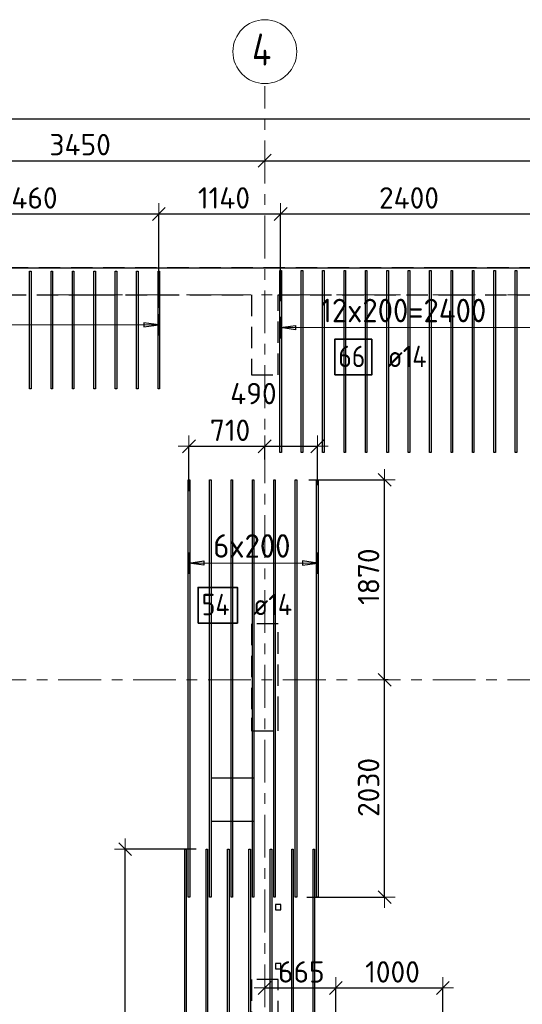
# Model space of a CAD drawing. Header units: metres. Extents: x -38 to 98, y -15 to 19.
# Tile 11 of 64: x 10.31 to 15.01, y 9.77 to 18.97. Entities that reach past the tile are written whole.
import ezdxf

# ---------------------------------------------------------------- set-up
doc = ezdxf.new("R2010")
doc.units = ezdxf.units.M
doc.header["$PDMODE"] = 65
for name, pattern in [('______11', [0.5, 0.4, -0.05, 0, -0.05]), ('______2', [0.27, 0.2, -0.07]), ('______5', [1.1, 0.8, -0.1, 0.1, -0.1])]:
    doc.linetypes.add(name, pattern=pattern)
for name, color, linetype, lineweight in [('XR$2$Осевая линия (1)', 7, '______5', 13), ('XR$2$Размерная линия (1)', 7, 'Continuous', 13), ('XR$3$Перекрытие (1)', 7, 'Continuous', 35), ('XR$3$Размерная линия (1)', 7, 'Continuous', 13), ('XR$5$Стена (1)', 7, 'Continuous', 35)]:
    doc.layers.add(name, color=color, linetype=linetype, lineweight=lineweight)
doc.layers.add('XR$3$Арм.стержн.Доп. Арм. верхн.зоны У', color=7, linetype='Continuous', lineweight=35, true_color=0x739641)
doc.styles.add('ISOCPEUR', font='txt')
doc.dimstyles.new('DIMSTYLE_3', dxfattribs={"dimtxt": 0.2, "dimasz": 0.2, "dimexe": 0, "dimexo": 0, "dimgap": 0.1, "dimtad": 2, "dimdec": 0, "dimlfac": 1000, "dimrnd": 5, "dimzin": 12, "dimdsep": 46, "dimtxsty": 'ISOCPEUR', "dimblk1": 'ALL_ML_STRICH', "dimblk2": 'ALL_ML_STRICH', "dimsah": 1, "dimcen": 0, "dimclrd": 7, "dimclre": 256, "dimclrt": 7, "dimadec": 0, "dimazin": 0, "dimtfac": 1, "dimtdec": 0, "dimtix": 1, "dimtmove": 2, "dimatfit": 3, "dimfxl": 0, "dimtzin": 0, "dimlwd": 0, "dimlwe": -3, "dimarcsym": 0})
doc.dimstyles.new('DIMSTYLE_7', dxfattribs={"dimtxt": 0.2, "dimasz": 0.2, "dimexe": 0, "dimexo": 0, "dimgap": 0.1, "dimtad": 2, "dimdec": 0, "dimlfac": 1000, "dimrnd": 5, "dimzin": 12, "dimdsep": 46, "dimtxsty": 'ISOCPEUR', "dimblk1": 'ALL_ML_STRICH', "dimblk2": 'ALL_ML_STRICH', "dimsah": 1, "dimcen": 0, "dimclrd": 7, "dimclre": 256, "dimclrt": 7, "dimadec": 0, "dimazin": 0, "dimtfac": 1, "dimtdec": 0, "dimtix": 1, "dimtmove": 2, "dimatfit": 3, "dimfxl": 0, "dimtvp": 1.2, "dimtzin": 0, "dimlwd": 0, "dimlwe": -3, "dimarcsym": 0})

# ---------------------------------------------------------------- blocks, each defined once
blk = doc.blocks.new('ALL_ML_STRICH')
at = {"color": 0, "linetype": 'ByBlock', "lineweight": -2}
for p, q in [((0, -0.5), (0, 0.5)), ((-1, 0), (0.5, 0)), ((-0.3, -0.3), (0.3, 0.3))]:
    blk.add_line(p, q, dxfattribs=at)
blk = doc.blocks.new('*D19')
at = {"layer": 'DEFPOINTS', "color": 7, "linetype": 'Continuous', "lineweight": 13, "transparency": 33554687}
for p in [(0.5, 18.0429), (0.5, 17.9468), (61.6, 17.1197)]:
    blk.add_point(p, dxfattribs=at)
at = {"layer": 'XR$2$Размерная линия (1)', "color": 9, "linetype": 'Continuous', "lineweight": -2, "true_color": 0xc7c7c7, "transparency": 33554687}
for p, q in [((0.5, 17.9668), (0.5, 18.0429)), ((61.6, 17.1397), (61.6, 18.0429))]:
    blk.add_line(p, q, dxfattribs=at)
at = {"layer": 'XR$2$Размерная линия (1)', "color": 7, "linetype": 'Continuous', "lineweight": -2, "transparency": 33554687}
blk.add_line((0.5, 18.0429), (61.6, 18.0429), dxfattribs=at)
at = {"layer": 'XR$2$Размерная линия (1)', "color": 7, "linetype": 'Continuous', "lineweight": 13, "transparency": 33554687, "xscale": 0.2, "yscale": 0.2, "zscale": 0.2, "rotation": 180}
blk.add_blockref('ALL_ML_STRICH', (0.5, 18.0429), dxfattribs=at)
at = {"layer": 'XR$2$Размерная линия (1)', "color": 7, "linetype": 'Continuous', "lineweight": 13, "transparency": 33554687, "xscale": 0.2, "yscale": 0.2, "zscale": 0.2}
blk.add_blockref('ALL_ML_STRICH', (61.6, 18.0429), dxfattribs=at)
at = {"layer": 'XR$2$Размерная линия (1)', "color": 7, "linetype": 'Continuous', "lineweight": 13, "transparency": 33554687, "insert": (31.1, 18.1929), "char_height": 0.2, "width": 1, "attachment_point": 5, "style": 'ISOCPEUR'}
blk.add_mtext('\\A1;{61100}', dxfattribs=at)
blk = doc.blocks.new('*D22')
at = {"layer": 'DEFPOINTS', "color": 7, "linetype": 'Continuous', "lineweight": 13, "transparency": 33554687}
for p in [(9.15, 17.6962), (9.15, 17.6528), (12.6, 17.6312)]:
    blk.add_point(p, dxfattribs=at)
at = {"layer": 'XR$2$Размерная линия (1)', "color": 9, "linetype": 'Continuous', "lineweight": -2, "true_color": 0xc7c7c7, "transparency": 33554687}
for p, q in [((9.15, 17.6762), (9.15, 17.6528)), ((12.6, 17.6512), (12.6, 17.6528))]:
    blk.add_line(p, q, dxfattribs=at)
at = {"layer": 'XR$2$Размерная линия (1)', "color": 7, "linetype": 'Continuous', "lineweight": -2, "transparency": 33554687}
blk.add_line((9.15, 17.6528), (12.6, 17.6528), dxfattribs=at)
at = {"layer": 'XR$2$Размерная линия (1)', "color": 7, "linetype": 'Continuous', "lineweight": 13, "transparency": 33554687, "xscale": 0.2, "yscale": 0.2, "zscale": 0.2, "rotation": 180}
blk.add_blockref('ALL_ML_STRICH', (9.15, 17.6528), dxfattribs=at)
at = {"layer": 'XR$2$Размерная линия (1)', "color": 7, "linetype": 'Continuous', "lineweight": 13, "transparency": 33554687, "xscale": 0.2, "yscale": 0.2, "zscale": 0.2}
blk.add_blockref('ALL_ML_STRICH', (12.6, 17.6528), dxfattribs=at)
at = {"layer": 'XR$2$Размерная линия (1)', "color": 7, "linetype": 'Continuous', "lineweight": 13, "transparency": 33554687, "insert": (10.875, 17.8028), "char_height": 0.2, "width": 0.8, "attachment_point": 5, "style": 'ISOCPEUR'}
blk.add_mtext('\\A1;{3450}', dxfattribs=at)
blk = doc.blocks.new('*D23')
at = {"layer": 'DEFPOINTS', "color": 7, "linetype": 'Continuous', "lineweight": 13, "transparency": 33554687}
for p in [(19.08, 18.0574), (12.6, 17.6528), (12.6, 17.6312)]:
    blk.add_point(p, dxfattribs=at)
at = {"layer": 'XR$2$Размерная линия (1)', "color": 9, "linetype": 'Continuous', "lineweight": -2, "true_color": 0xc7c7c7, "transparency": 33554687}
for p, q in [((19.08, 18.0374), (19.08, 17.6528)), ((12.6, 17.6512), (12.6, 17.6528))]:
    blk.add_line(p, q, dxfattribs=at)
at = {"layer": 'XR$2$Размерная линия (1)', "color": 7, "linetype": 'Continuous', "lineweight": -2, "transparency": 33554687}
blk.add_line((12.6, 17.6528), (19.08, 17.6528), dxfattribs=at)
at = {"layer": 'XR$2$Размерная линия (1)', "color": 7, "linetype": 'Continuous', "lineweight": 13, "transparency": 33554687, "xscale": 0.2, "yscale": 0.2, "zscale": 0.2, "rotation": 180}
blk.add_blockref('ALL_ML_STRICH', (12.6, 17.6528), dxfattribs=at)
at = {"layer": 'XR$2$Размерная линия (1)', "color": 7, "linetype": 'Continuous', "lineweight": 13, "transparency": 33554687, "xscale": 0.2, "yscale": 0.2, "zscale": 0.2}
blk.add_blockref('ALL_ML_STRICH', (19.08, 17.6528), dxfattribs=at)
at = {"layer": 'XR$2$Размерная линия (1)', "color": 7, "linetype": 'Continuous', "lineweight": 13, "transparency": 33554687, "insert": (15.84, 17.8028), "char_height": 0.2, "width": 0.8, "attachment_point": 5, "style": 'ISOCPEUR'}
blk.add_mtext('\\A1;{6480}', dxfattribs=at)
blk = doc.blocks.new('*D64')
at = {"layer": 'DEFPOINTS', "color": 7, "linetype": 'Continuous', "lineweight": 13, "transparency": 33554687}
for p in [(11.9798, 11.2185), (11.2953, 7.4), (11.516, 7.4)]:
    blk.add_point(p, dxfattribs=at)
at = {"layer": 'XR$3$Размерная линия (1)', "color": 9, "linetype": 'Continuous', "lineweight": -2, "true_color": 0xc7c7c7, "transparency": 33554687}
for p, q in [((11.9598, 11.2185), (11.2953, 11.2185)), ((11.496, 7.4), (11.2953, 7.4))]:
    blk.add_line(p, q, dxfattribs=at)
at = {"layer": 'XR$3$Размерная линия (1)', "color": 7, "linetype": 'Continuous', "lineweight": -2, "transparency": 33554687}
blk.add_line((11.2953, 7.4), (11.2953, 11.2185), dxfattribs=at)
at = {"layer": 'XR$3$Размерная линия (1)', "color": 7, "linetype": 'Continuous', "lineweight": 13, "transparency": 33554687, "xscale": 0.2, "yscale": 0.2, "zscale": 0.2}
for p, rotation in [((11.2953, 11.2185), 90), ((11.2953, 7.4), 270)]:
    blk.add_blockref('ALL_ML_STRICH', p, dxfattribs=dict(at, rotation=rotation))
at = {"layer": 'XR$3$Размерная линия (1)', "color": 7, "linetype": 'Continuous', "lineweight": 13, "transparency": 33554687, "insert": (11.1453, 9.3193), "char_height": 0.2, "width": 0.8, "attachment_point": 5, "rotation": 90, "style": 'ISOCPEUR'}
blk.add_mtext('\\A1;{3820}', dxfattribs=at)
blk = doc.blocks.new('*D65')
at = {"layer": 'DEFPOINTS', "color": 7, "linetype": 'Continuous', "lineweight": 13, "transparency": 33554687}
for p in [(13.7741, 12.8), (12.9725, 10.7697), (13.7207, 10.7697)]:
    blk.add_point(p, dxfattribs=at)
at = {"layer": 'XR$3$Размерная линия (1)', "color": 9, "linetype": 'Continuous', "lineweight": -2, "true_color": 0xc7c7c7, "transparency": 33554687}
for p, q in [((13.7541, 12.8), (13.7207, 12.8)), ((12.9925, 10.7697), (13.7207, 10.7697))]:
    blk.add_line(p, q, dxfattribs=at)
at = {"layer": 'XR$3$Размерная линия (1)', "color": 7, "linetype": 'Continuous', "lineweight": -2, "transparency": 33554687}
blk.add_line((13.7207, 10.7697), (13.7207, 12.8), dxfattribs=at)
at = {"layer": 'XR$3$Размерная линия (1)', "color": 7, "linetype": 'Continuous', "lineweight": 13, "transparency": 33554687, "xscale": 0.2, "yscale": 0.2, "zscale": 0.2}
for p, rotation in [((13.7207, 12.8), 90), ((13.7207, 10.7697), 270)]:
    blk.add_blockref('ALL_ML_STRICH', p, dxfattribs=dict(at, rotation=rotation))
at = {"layer": 'XR$3$Размерная линия (1)', "color": 7, "linetype": 'Continuous', "lineweight": 13, "transparency": 33554687, "insert": (13.5707, 11.7949), "char_height": 0.2, "width": 0.8, "attachment_point": 5, "rotation": 90, "style": 'ISOCPEUR'}
blk.add_mtext('\\A1;{2030}', dxfattribs=at)
blk = doc.blocks.new('*D66')
at = {"layer": 'DEFPOINTS', "color": 7, "linetype": 'Continuous', "lineweight": 13, "transparency": 33554687}
for p in [(12.9938, 14.6697), (13.7207, 12.8), (13.7741, 12.8)]:
    blk.add_point(p, dxfattribs=at)
at = {"layer": 'XR$3$Размерная линия (1)', "color": 9, "linetype": 'Continuous', "lineweight": -2, "true_color": 0xc7c7c7, "transparency": 33554687}
for p, q in [((13.0138, 14.6697), (13.7207, 14.6697)), ((13.7541, 12.8), (13.7207, 12.8))]:
    blk.add_line(p, q, dxfattribs=at)
at = {"layer": 'XR$3$Размерная линия (1)', "color": 7, "linetype": 'Continuous', "lineweight": -2, "transparency": 33554687}
blk.add_line((13.7207, 12.8), (13.7207, 14.6697), dxfattribs=at)
at = {"layer": 'XR$3$Размерная линия (1)', "color": 7, "linetype": 'Continuous', "lineweight": 13, "transparency": 33554687, "xscale": 0.2, "yscale": 0.2, "zscale": 0.2}
for p, rotation in [((13.7207, 14.6697), 90), ((13.7207, 12.8), 270)]:
    blk.add_blockref('ALL_ML_STRICH', p, dxfattribs=dict(at, rotation=rotation))
at = {"layer": 'XR$3$Размерная линия (1)', "color": 7, "linetype": 'Continuous', "lineweight": 13, "transparency": 33554687, "insert": (13.5707, 13.7649), "char_height": 0.2, "width": 0.8, "attachment_point": 5, "rotation": 90, "style": 'ISOCPEUR'}
blk.add_mtext('\\A1;{1870}', dxfattribs=at)
blk = doc.blocks.new('*D84')
at = {"layer": 'DEFPOINTS', "color": 7, "linetype": 'Continuous', "lineweight": 13, "transparency": 33554687}
for p in [(9.15, 17.1548), (9.15, 17.0586), (11.6101, 16.2569)]:
    blk.add_point(p, dxfattribs=at)
at = {"layer": 'XR$3$Размерная линия (1)', "color": 9, "linetype": 'Continuous', "lineweight": -2, "true_color": 0xc7c7c7, "transparency": 33554687}
for p, q in [((9.15, 17.0786), (9.15, 17.1548)), ((11.6101, 16.2769), (11.6101, 17.1548))]:
    blk.add_line(p, q, dxfattribs=at)
at = {"layer": 'XR$3$Размерная линия (1)', "color": 7, "linetype": 'Continuous', "lineweight": -2, "transparency": 33554687}
blk.add_line((9.15, 17.1548), (11.6101, 17.1548), dxfattribs=at)
at = {"layer": 'XR$3$Размерная линия (1)', "color": 7, "linetype": 'Continuous', "lineweight": 13, "transparency": 33554687, "xscale": 0.2, "yscale": 0.2, "zscale": 0.2, "rotation": 180}
blk.add_blockref('ALL_ML_STRICH', (9.15, 17.1548), dxfattribs=at)
at = {"layer": 'XR$3$Размерная линия (1)', "color": 7, "linetype": 'Continuous', "lineweight": 13, "transparency": 33554687, "xscale": 0.2, "yscale": 0.2, "zscale": 0.2}
blk.add_blockref('ALL_ML_STRICH', (11.6101, 17.1548), dxfattribs=at)
at = {"layer": 'XR$3$Размерная линия (1)', "color": 7, "linetype": 'Continuous', "lineweight": 13, "transparency": 33554687, "insert": (10.38, 17.3048), "char_height": 0.2, "width": 0.8, "attachment_point": 5, "style": 'ISOCPEUR'}
blk.add_mtext('\\A1;{2460}', dxfattribs=at)
blk = doc.blocks.new('*D85')
at = {"layer": 'DEFPOINTS', "color": 7, "linetype": 'Continuous', "lineweight": 13, "transparency": 33554687}
for p in [(11.6101, 17.1548), (12.7484, 16.3192), (11.6101, 16.2569)]:
    blk.add_point(p, dxfattribs=at)
at = {"layer": 'XR$3$Размерная линия (1)', "color": 9, "linetype": 'Continuous', "lineweight": -2, "true_color": 0xc7c7c7, "transparency": 33554687}
for p, q in [((11.6101, 16.2769), (11.6101, 17.1548)), ((12.7484, 16.3392), (12.7484, 17.1548))]:
    blk.add_line(p, q, dxfattribs=at)
at = {"layer": 'XR$3$Размерная линия (1)', "color": 7, "linetype": 'Continuous', "lineweight": -2, "transparency": 33554687}
blk.add_line((11.6101, 17.1548), (12.7484, 17.1548), dxfattribs=at)
at = {"layer": 'XR$3$Размерная линия (1)', "color": 7, "linetype": 'Continuous', "lineweight": 13, "transparency": 33554687, "xscale": 0.2, "yscale": 0.2, "zscale": 0.2, "rotation": 180}
blk.add_blockref('ALL_ML_STRICH', (11.6101, 17.1548), dxfattribs=at)
at = {"layer": 'XR$3$Размерная линия (1)', "color": 7, "linetype": 'Continuous', "lineweight": 13, "transparency": 33554687, "xscale": 0.2, "yscale": 0.2, "zscale": 0.2}
blk.add_blockref('ALL_ML_STRICH', (12.7484, 17.1548), dxfattribs=at)
at = {"layer": 'XR$3$Размерная линия (1)', "color": 7, "linetype": 'Continuous', "lineweight": 13, "transparency": 33554687, "insert": (12.2192, 17.3048), "char_height": 0.2, "width": 0.8, "attachment_point": 5, "style": 'ISOCPEUR'}
blk.add_mtext('\\A1;{1140}', dxfattribs=at)
blk = doc.blocks.new('*D86')
at = {"layer": 'DEFPOINTS', "color": 7, "linetype": 'Continuous', "lineweight": 13, "transparency": 33554687}
for p in [(12.7484, 17.1548), (15.1484, 16.5402), (12.7484, 16.3192)]:
    blk.add_point(p, dxfattribs=at)
at = {"layer": 'XR$3$Размерная линия (1)', "color": 9, "linetype": 'Continuous', "lineweight": -2, "true_color": 0xc7c7c7, "transparency": 33554687}
for p, q in [((12.7484, 16.3392), (12.7484, 17.1548)), ((15.1484, 16.5602), (15.1484, 17.1548))]:
    blk.add_line(p, q, dxfattribs=at)
at = {"layer": 'XR$3$Размерная линия (1)', "color": 7, "linetype": 'Continuous', "lineweight": -2, "transparency": 33554687}
blk.add_line((12.7484, 17.1548), (15.1484, 17.1548), dxfattribs=at)
at = {"layer": 'XR$3$Размерная линия (1)', "color": 7, "linetype": 'Continuous', "lineweight": 13, "transparency": 33554687, "xscale": 0.2, "yscale": 0.2, "zscale": 0.2, "rotation": 180}
blk.add_blockref('ALL_ML_STRICH', (12.7484, 17.1548), dxfattribs=at)
at = {"layer": 'XR$3$Размерная линия (1)', "color": 7, "linetype": 'Continuous', "lineweight": 13, "transparency": 33554687, "xscale": 0.2, "yscale": 0.2, "zscale": 0.2}
blk.add_blockref('ALL_ML_STRICH', (15.1484, 17.1548), dxfattribs=at)
at = {"layer": 'XR$3$Размерная линия (1)', "color": 7, "linetype": 'Continuous', "lineweight": 13, "transparency": 33554687, "insert": (13.9484, 17.3048), "char_height": 0.2, "width": 0.8, "attachment_point": 5, "style": 'ISOCPEUR'}
blk.add_mtext('\\A1;{2400}', dxfattribs=at)
blk = doc.blocks.new('*D113')
at = {"layer": 'DEFPOINTS', "color": 7, "linetype": 'Continuous', "lineweight": 13, "transparency": 33554687}
for p in [(12.6, 9.9575), (12.6, 9.9209), (13.2643, 8.8419)]:
    blk.add_point(p, dxfattribs=at)
at = {"layer": 'XR$3$Размерная линия (1)', "color": 9, "linetype": 'Continuous', "lineweight": -2, "true_color": 0xc7c7c7, "transparency": 33554687}
for p, q in [((12.6, 9.9375), (12.6, 9.9209)), ((13.2643, 8.8619), (13.2643, 9.9209))]:
    blk.add_line(p, q, dxfattribs=at)
at = {"layer": 'XR$3$Размерная линия (1)', "color": 7, "linetype": 'Continuous', "lineweight": -2, "transparency": 33554687}
blk.add_line((12.6, 9.9209), (13.2643, 9.9209), dxfattribs=at)
at = {"layer": 'XR$3$Размерная линия (1)', "color": 7, "linetype": 'Continuous', "lineweight": 13, "transparency": 33554687, "xscale": 0.2, "yscale": 0.2, "zscale": 0.2, "rotation": 180}
blk.add_blockref('ALL_ML_STRICH', (12.6, 9.9209), dxfattribs=at)
at = {"layer": 'XR$3$Размерная линия (1)', "color": 7, "linetype": 'Continuous', "lineweight": 13, "transparency": 33554687, "xscale": 0.2, "yscale": 0.2, "zscale": 0.2}
blk.add_blockref('ALL_ML_STRICH', (13.2643, 9.9209), dxfattribs=at)
at = {"layer": 'XR$3$Размерная линия (1)', "color": 7, "linetype": 'Continuous', "lineweight": 13, "transparency": 33554687, "insert": (12.9421, 10.0709), "char_height": 0.2, "width": 0.6, "attachment_point": 5, "style": 'ISOCPEUR'}
blk.add_mtext('\\A1;{665}', dxfattribs=at)
blk = doc.blocks.new('*D114')
at = {"layer": 'DEFPOINTS', "color": 7, "linetype": 'Continuous', "lineweight": 13, "transparency": 33554687}
for p in [(13.2643, 9.9209), (13.2643, 8.8419), (14.2643, 8.8419)]:
    blk.add_point(p, dxfattribs=at)
at = {"layer": 'XR$3$Размерная линия (1)', "color": 9, "linetype": 'Continuous', "lineweight": -2, "true_color": 0xc7c7c7, "transparency": 33554687}
for p, q in [((13.2643, 8.8619), (13.2643, 9.9209)), ((14.2643, 8.8619), (14.2643, 9.9209))]:
    blk.add_line(p, q, dxfattribs=at)
at = {"layer": 'XR$3$Размерная линия (1)', "color": 7, "linetype": 'Continuous', "lineweight": -2, "transparency": 33554687}
blk.add_line((13.2643, 9.9209), (14.2643, 9.9209), dxfattribs=at)
at = {"layer": 'XR$3$Размерная линия (1)', "color": 7, "linetype": 'Continuous', "lineweight": 13, "transparency": 33554687, "xscale": 0.2, "yscale": 0.2, "zscale": 0.2, "rotation": 180}
blk.add_blockref('ALL_ML_STRICH', (13.2643, 9.9209), dxfattribs=at)
at = {"layer": 'XR$3$Размерная линия (1)', "color": 7, "linetype": 'Continuous', "lineweight": 13, "transparency": 33554687, "xscale": 0.2, "yscale": 0.2, "zscale": 0.2}
blk.add_blockref('ALL_ML_STRICH', (14.2643, 9.9209), dxfattribs=at)
at = {"layer": 'XR$3$Размерная линия (1)', "color": 7, "linetype": 'Continuous', "lineweight": 13, "transparency": 33554687, "insert": (13.7943, 10.0709), "char_height": 0.2, "width": 0.8, "attachment_point": 5, "style": 'ISOCPEUR'}
blk.add_mtext('\\A1;{1000}', dxfattribs=at)
blk = doc.blocks.new('*D115')
at = {"layer": 'DEFPOINTS', "color": 7, "linetype": 'Continuous', "lineweight": 13, "transparency": 33554687}
for p in [(11.8921, 14.9831), (12.6, 14.8403), (11.8921, 14.5448)]:
    blk.add_point(p, dxfattribs=at)
at = {"layer": 'XR$3$Размерная линия (1)', "color": 9, "linetype": 'Continuous', "lineweight": -2, "true_color": 0xc7c7c7, "transparency": 33554687}
for p, q in [((11.8921, 14.5648), (11.8921, 14.9831)), ((12.6, 14.8603), (12.6, 14.9831))]:
    blk.add_line(p, q, dxfattribs=at)
at = {"layer": 'XR$3$Размерная линия (1)', "color": 7, "linetype": 'Continuous', "lineweight": -2, "transparency": 33554687}
blk.add_line((11.8921, 14.9831), (12.6, 14.9831), dxfattribs=at)
at = {"layer": 'XR$3$Размерная линия (1)', "color": 7, "linetype": 'Continuous', "lineweight": 13, "transparency": 33554687, "xscale": 0.2, "yscale": 0.2, "zscale": 0.2, "rotation": 180}
blk.add_blockref('ALL_ML_STRICH', (11.8921, 14.9831), dxfattribs=at)
at = {"layer": 'XR$3$Размерная линия (1)', "color": 7, "linetype": 'Continuous', "lineweight": 13, "transparency": 33554687, "xscale": 0.2, "yscale": 0.2, "zscale": 0.2}
blk.add_blockref('ALL_ML_STRICH', (12.6, 14.9831), dxfattribs=at)
at = {"layer": 'XR$3$Размерная линия (1)', "color": 7, "linetype": 'Continuous', "lineweight": 13, "transparency": 33554687, "insert": (12.2761, 15.1331), "char_height": 0.2, "width": 0.6, "attachment_point": 5, "style": 'ISOCPEUR'}
blk.add_mtext('\\A1;{710}', dxfattribs=at)
blk = doc.blocks.new('*D116')
at = {"layer": 'DEFPOINTS', "color": 7, "linetype": 'Continuous', "lineweight": 13, "transparency": 33554687}
for p in [(12.6, 14.9831), (12.6, 14.8403), (13.0921, 14.5995)]:
    blk.add_point(p, dxfattribs=at)
at = {"layer": 'XR$3$Размерная линия (1)', "color": 9, "linetype": 'Continuous', "lineweight": -2, "true_color": 0xc7c7c7, "transparency": 33554687}
for p, q in [((12.6, 14.8603), (12.6, 14.9831)), ((13.0921, 14.6195), (13.0921, 14.9831))]:
    blk.add_line(p, q, dxfattribs=at)
at = {"layer": 'XR$3$Размерная линия (1)', "color": 7, "linetype": 'Continuous', "lineweight": -2, "transparency": 33554687}
blk.add_line((12.6, 14.9831), (13.0921, 14.9831), dxfattribs=at)
at = {"layer": 'XR$3$Размерная линия (1)', "color": 7, "linetype": 'Continuous', "lineweight": 13, "transparency": 33554687, "xscale": 0.2, "yscale": 0.2, "zscale": 0.2, "rotation": 180}
blk.add_blockref('ALL_ML_STRICH', (12.6, 14.9831), dxfattribs=at)
at = {"layer": 'XR$3$Размерная линия (1)', "color": 7, "linetype": 'Continuous', "lineweight": 13, "transparency": 33554687, "xscale": 0.2, "yscale": 0.2, "zscale": 0.2}
blk.add_blockref('ALL_ML_STRICH', (13.0921, 14.9831), dxfattribs=at)
at = {"layer": 'XR$3$Размерная линия (1)', "color": 7, "linetype": 'Continuous', "lineweight": 13, "transparency": 33554687, "insert": (12.4943, 15.4758), "char_height": 0.2, "width": 0.6, "attachment_point": 5, "style": 'ISOCPEUR'}
blk.add_mtext('\\A1;{490}', dxfattribs=at)

msp = doc.modelspace()

# ---------------------------------------------------------------- linework, layer by layer
at = {"layer": 'XR$2$Осевая линия (1)', "color": 253, "linetype": '______11', "lineweight": 13, "true_color": 0xa0a0a0, "transparency": 33554687}
for p, q in [((12.6, 8.34), (12.6, 18.35)), ((-2.63, 16.4), (62.6, 16.4)), ((-2.63, 12.8), (62.6, 12.8))]:
    msp.add_line(p, q, dxfattribs=at)
at = {"layer": 'XR$2$Осевая линия (1)', "color": 7, "linetype": 'Continuous', "lineweight": 13, "transparency": 33554687}
msp.add_circle((12.6013, 18.6717), 0.2988, dxfattribs=at)
at = {"layer": 'XR$3$Арм.стержн.Доп. Арм. верхн.зоны У', "color": 253, "linetype": 'Continuous', "lineweight": -3, "true_color": 0xa0a0a0, "transparency": 33554687}
for p, q in [((11.6101, 16.1187), (11.6101, 16.2187)), ((11.6101, 16.1187), (11.6101, 16.0187)), ((12.7484, 16.0923), (12.7484, 16.1923)), ((12.7484, 16.0923), (12.7484, 15.9923)), ((11.8921, 13.892), (11.8921, 13.992)), ((13.0921, 13.892), (13.0921, 13.992)), ((11.8921, 13.892), (11.8921, 13.792)), ((13.0921, 13.892), (13.0921, 13.792))]:
    msp.add_line(p, q, dxfattribs=at)
at = {"layer": 'XR$3$Арм.стержн.Доп. Арм. верхн.зоны У', "color": 7, "linetype": 'Continuous', "lineweight": 25, "transparency": 33554687}
for p, q in [((11.6101, 16.1187), (11.4701, 16.1387)), ((11.4701, 16.1387), (11.4701, 16.0987)), ((11.4701, 16.0987), (11.6101, 16.1187)), ((12.7484, 16.0923), (12.8884, 16.1123)), ((12.8884, 16.1123), (12.8884, 16.0723)), ((12.8884, 16.0723), (12.7484, 16.0923)), ((11.8921, 13.892), (12.0321, 13.912)), ((12.0321, 13.912), (12.0321, 13.872)), ((13.0921, 13.892), (12.9521, 13.912)), ((12.9521, 13.912), (12.9521, 13.872)), ((12.0321, 13.872), (11.8921, 13.892)), ((12.9521, 13.872), (13.0921, 13.892))]:
    msp.add_line(p, q, dxfattribs=at)
at = {"layer": 'XR$3$Арм.стержн.Доп. Арм. верхн.зоны У', "color": 7, "linetype": 'Continuous', "lineweight": 13, "transparency": 33554687}
for p, q in [((11.6101, 16.1187), (11.6101, 16.1187)), ((12.7484, 16.0923), (12.7484, 16.0923)), ((11.8921, 13.892), (11.8921, 13.892)), ((13.0921, 13.892), (13.0921, 13.892))]:
    msp.add_line(p, q, dxfattribs=at)
at = {"layer": 'XR$3$Арм.стержн.Доп. Арм. верхн.зоны У', "color": 7, "linetype": 'Continuous', "lineweight": 25, "transparency": 33554687}
for points in [[(10.4031, 15.52), (10.4031, 16.62), (10.4171, 16.62), (10.4171, 15.52), (10.4031, 15.52)], [(10.6031, 15.52), (10.6031, 16.62), (10.6171, 16.62), (10.6171, 15.52), (10.6031, 15.52)], [(10.8031, 15.52), (10.8031, 16.62), (10.8171, 16.62), (10.8171, 15.52), (10.8031, 15.52)], [(11.0031, 15.52), (11.0031, 16.62), (11.0171, 16.62), (11.0171, 15.52), (11.0031, 15.52)], [(11.2031, 15.52), (11.2031, 16.62), (11.2171, 16.62), (11.2171, 15.52), (11.2031, 15.52)], [(11.4031, 15.52), (11.4031, 16.62), (11.4171, 16.62), (11.4171, 15.52), (11.4031, 15.52)], [(11.6031, 15.52), (11.6031, 16.62), (11.6171, 16.62), (11.6171, 15.52), (11.6031, 15.52)], [(12.7414, 14.925), (12.7414, 16.625), (12.7554, 16.625), (12.7554, 14.925), (12.7414, 14.925)], [(12.9414, 14.925), (12.9414, 16.625), (12.9554, 16.625), (12.9554, 14.925), (12.9414, 14.925)], [(13.1414, 14.925), (13.1414, 16.625), (13.1554, 16.625), (13.1554, 14.925), (13.1414, 14.925)], [(13.3414, 14.925), (13.3414, 16.625), (13.3554, 16.625), (13.3554, 14.925), (13.3414, 14.925)], [(13.5414, 14.925), (13.5414, 16.625), (13.5554, 16.625), (13.5554, 14.925), (13.5414, 14.925)], [(13.7414, 14.925), (13.7414, 16.625), (13.7554, 16.625), (13.7554, 14.925), (13.7414, 14.925)], [(13.9414, 14.925), (13.9414, 16.625), (13.9554, 16.625), (13.9554, 14.925), (13.9414, 14.925)], [(14.1414, 14.925), (14.1414, 16.625), (14.1554, 16.625), (14.1554, 14.925), (14.1414, 14.925)], [(14.3414, 14.925), (14.3414, 16.625), (14.3554, 16.625), (14.3554, 14.925), (14.3414, 14.925)], [(14.5414, 14.925), (14.5414, 16.625), (14.5554, 16.625), (14.5554, 14.925), (14.5414, 14.925)], [(14.7414, 14.925), (14.7414, 16.625), (14.7554, 16.625), (14.7554, 14.925), (14.7414, 14.925)], [(14.9414, 14.925), (14.9414, 16.625), (14.9554, 16.625), (14.9554, 14.925), (14.9414, 14.925)], [(11.8851, 10.7697), (11.8851, 14.6697), (11.8991, 14.6697), (11.8991, 10.7697), (11.8851, 10.7697)], [(12.0851, 10.7697), (12.0851, 14.6697), (12.0991, 14.6697), (12.0991, 10.7697), (12.0851, 10.7697)], [(12.2851, 10.7697), (12.2851, 14.6697), (12.2991, 14.6697), (12.2991, 10.7697), (12.2851, 10.7697)], [(12.4851, 10.7697), (12.4851, 14.6697), (12.4991, 14.6697), (12.4991, 10.7697), (12.4851, 10.7697)], [(12.6851, 10.7697), (12.6851, 14.6697), (12.6991, 14.6697), (12.6991, 10.7697), (12.6851, 10.7697)], [(12.8851, 10.7697), (12.8851, 14.6697), (12.8991, 14.6697), (12.8991, 10.7697), (12.8851, 10.7697)], [(13.0851, 10.7697), (13.0851, 14.6697), (13.0991, 14.6697), (13.0991, 10.7697), (13.0851, 10.7697)], [(11.8523, 7.3185), (11.8523, 11.2185), (11.8663, 11.2185), (11.8663, 7.3185), (11.8523, 7.3185)], [(12.0523, 7.3185), (12.0523, 11.2185), (12.0663, 11.2185), (12.0663, 7.3185), (12.0523, 7.3185)], [(12.2523, 7.3185), (12.2523, 11.2185), (12.2663, 11.2185), (12.2663, 7.3185), (12.2523, 7.3185)], [(12.4523, 7.3185), (12.4523, 11.2185), (12.4663, 11.2185), (12.4663, 7.3185), (12.4523, 7.3185)], [(12.6523, 7.3185), (12.6523, 11.2185), (12.6663, 11.2185), (12.6663, 7.3185), (12.6523, 7.3185)], [(12.8523, 7.3185), (12.8523, 11.2185), (12.8663, 11.2185), (12.8663, 7.3185), (12.8523, 7.3185)], [(13.0523, 7.3185), (13.0523, 11.2185), (13.0663, 11.2185), (13.0663, 7.3185), (13.0523, 7.3185)]]:
    msp.add_lwpolyline(points, dxfattribs=at)
at = {"layer": 'XR$3$Арм.стержн.Доп. Арм. верхн.зоны У', "color": 7, "linetype": 'Continuous', "lineweight": 13, "transparency": 33554687}
for points in [[(6.0101, 16.1187), (7.8251, 16.1187), (7.8251, 16.1187), (11.6101, 16.1187)], [(12.7484, 16.0923), (12.9744, 16.0923), (12.9744, 16.0923), (15.1484, 16.0923)], [(11.8921, 13.892), (11.9691, 13.892), (11.9691, 13.892), (13.0921, 13.892)]]:
    msp.add_lwpolyline(points, dxfattribs=at)
at = {"layer": 'XR$3$Арм.стержн.Доп. Арм. верхн.зоны У', "color": 7, "linetype": 'Continuous', "lineweight": 35, "transparency": 33554687}
for points in [[(13.2545, 15.6497), (13.6011, 15.6497), (13.6011, 15.983), (13.2545, 15.983), (13.2545, 15.6497)], [(11.978, 13.3313), (12.3447, 13.3313), (12.3447, 13.6646), (11.978, 13.6646), (11.978, 13.3313)]]:
    msp.add_lwpolyline(points, dxfattribs=at)
at = {"layer": 'XR$3$Перекрытие (1)', "color": 7, "linetype": 'Continuous', "lineweight": 25, "transparency": 33554687}
for p, q in [((7, 16.65), (16.3, 16.65)), ((12.1, 11.88), (12.1, 11.48)), ((12.5, 11.88), (12.1, 11.88)), ((12.5, 11.48), (12.5, 11.88)), ((12.1, 11.48), (12.5, 11.48)), ((12.7, 10.7), (12.7, 10.65)), ((12.75, 10.7), (12.7, 10.7)), ((12.75, 10.65), (12.75, 10.7)), ((12.7, 10.65), (12.75, 10.65)), ((12.7, 10.15), (12.7, 10.1)), ((12.75, 10.15), (12.7, 10.15)), ((12.75, 10.1), (12.75, 10.15)), ((12.7, 10.1), (12.75, 10.1))]:
    msp.add_line(p, q, dxfattribs=at)
at = {"layer": 'XR$5$Стена (1)', "color": 253, "linetype": '______2', "lineweight": -3, "true_color": 0xa0a0a0, "transparency": 33554687}
for p, q in [((14.2896, 16.65), (9.15, 16.65)), ((14.2896, 16.65), (14.4896, 16.65)), ((14.4896, 16.65), (14.2896, 16.65)), ((19.08, 16.65), (14.4896, 16.65)), ((9.27, 16.4), (10.88, 16.4)), ((10.88, 16.4), (11, 16.4)), ((11, 16.4), (12.475, 16.4)), ((12.475, 16.4), (12.475, 15.65)), ((12.725, 15.65), (12.725, 16.4)), ((12.725, 16.4), (14.2396, 16.4)), ((14.2396, 16.4), (14.3596, 16.4)), ((14.3596, 16.4), (15.82, 16.4)), ((12.475, 15.65), (12.725, 15.65)), ((12.525, 15.65), (12.605, 15.65)), ((12.475, 13.325), (12.475, 12.445)), ((12.725, 13.325), (12.475, 13.325)), ((12.725, 12.445), (12.725, 13.325)), ((12.475, 12.445), (12.475, 12.325)), ((12.725, 12.325), (12.725, 12.445)), ((12.475, 12.325), (12.725, 12.325)), ((12.725, 10), (12.475, 10)), ((12.475, 10), (12.475, 9)), ((12.725, 9), (12.725, 10))]:
    msp.add_line(p, q, dxfattribs=at)

# ---------------------------------------------------------------- texts
at = {"layer": 'XR$2$Осевая линия (1)', "color": 7, "linetype": 'Continuous', "lineweight": 13, "transparency": 33554687, "insert": (12.4813, 18.5412), "char_height": 0.3, "width": 0.359833, "attachment_point": 7, "style": 'ISOCPEUR'}
msp.add_mtext('\\W0.80;4', dxfattribs=at)
at = {"layer": 'XR$3$Арм.стержн.Доп. Арм. верхн.зоны У', "color": 7, "linetype": 'Continuous', "lineweight": 13, "transparency": 33554687, "char_height": 0.22, "attachment_point": 7, "style": 'ISOCPEUR'}
for s, insert, width in [('\\W0.95;12x200=2400', (13.1234, 16.1423), 1.775242), ('\\W0.95;6x200', (12.1181, 13.942), 0.873359)]:
    msp.add_mtext(s, dxfattribs=dict(at, insert=insert, width=width))
at = {"layer": 'XR$3$Арм.стержн.Доп. Арм. верхн.зоны У', "color": 7, "linetype": 'Continuous', "lineweight": 25, "transparency": 33554687, "char_height": 0.2, "attachment_point": 7, "style": 'ISOCPEUR'}
for s, insert, width in [('\\W0.87;66', (13.2878, 15.723), 0.367208), ('\\W0.89; ø14 ', (13.6345, 15.723), 0.769432), ('\\W0.88;54', (12.0113, 13.4046), 0.387995), ('\\W0.89; ø14 ', (12.378, 13.4046), 0.769432)]:
    msp.add_mtext(s, dxfattribs=dict(at, insert=insert, width=width))

# ---------------------------------------------------------------- dimensions: what is measured, and where the dimension line sits
at = {"layer": 'XR$2$Размерная линия (1)', "color": 7, "linetype": 'Continuous', "lineweight": 13, "transparency": 33554687}
for base, p1, p2, picture, middle in [((61.6, 18.0429), (0.5, 17.9668), (61.6, 17.1397), '*D19', (31.1, 18.1929)), ((19.08, 17.6528), (12.6, 17.6512), (19.08, 18.0374), '*D23', (15.84, 17.8028)), ((12.6, 17.6528), (9.15, 17.6762), (12.6, 17.6512), '*D22', (10.875, 17.8028))]:
    dim = msp.add_linear_dim(base=base, p1=p1, p2=p2, dimstyle='DIMSTYLE_3', override={"dimpost": '<>', "dimclrd": 7, "dimclre": 9, "dimclrt": 7, "dimlwd": 0, "dimlwe": 65533}, dxfattribs=at)
    dim.commit()
    dim.dimension.update_dxf_attribs({"geometry": picture, "text_midpoint": middle, "dimtype": 160})
at = {"layer": 'XR$3$Размерная линия (1)', "color": 7, "linetype": 'Continuous', "lineweight": 13, "transparency": 33554687}
for base, p1, p2, dimstyle, picture, middle in [((11.6101, 17.1548), (9.15, 17.0786), (11.6101, 16.2769), 'DIMSTYLE_3', '*D84', (10.38, 17.3048)), ((12.7484, 17.1548), (11.6101, 16.2769), (12.7484, 16.3392), 'DIMSTYLE_3', '*D85', (12.2192, 17.3048)), ((15.1484, 17.1548), (12.7484, 16.3392), (15.1484, 16.5602), 'DIMSTYLE_3', '*D86', (13.9484, 17.3048)), ((13.0921, 14.9831), (12.6, 14.8603), (13.0921, 14.6195), 'DIMSTYLE_7', '*D116', (12.4943, 15.4758)), ((12.6, 14.9831), (11.8921, 14.5648), (12.6, 14.8603), 'DIMSTYLE_3', '*D115', (12.2761, 15.1331)), ((13.2643, 9.9209), (12.6, 9.9375), (13.2643, 8.8619), 'DIMSTYLE_3', '*D113', (12.9421, 10.0709)), ((14.2643, 9.9209), (13.2643, 8.8619), (14.2643, 8.8619), 'DIMSTYLE_3', '*D114', (13.7943, 10.0709))]:
    dim = msp.add_linear_dim(base=base, p1=p1, p2=p2, dimstyle=dimstyle, override={"dimpost": '<>', "dimclrd": 7, "dimclre": 9, "dimclrt": 7, "dimlwd": 0, "dimlwe": 65533}, dxfattribs=at)
    dim.commit()
    dim.dimension.update_dxf_attribs({"geometry": picture, "text_midpoint": middle, "dimtype": 160})
for base, p1, p2, picture, middle in [((13.7207, 14.6697), (13.7541, 12.8), (13.0138, 14.6697), '*D66', (13.5707, 13.7649)), ((13.7207, 12.8), (12.9925, 10.7697), (13.7541, 12.8), '*D65', (13.5707, 11.7949)), ((11.29531, 11.21852), (11.49598, 7.4), (11.95984, 11.21852), '*D64', (11.14531, 9.31926))]:
    dim = msp.add_linear_dim(base=base, p1=p1, p2=p2, angle=90, dimstyle='DIMSTYLE_3', override={"dimpost": '<>', "dimclrd": 7, "dimclre": 9, "dimclrt": 7, "dimlwd": 0, "dimlwe": 65533}, dxfattribs=at)
    dim.commit()
    dim.dimension.update_dxf_attribs({"geometry": picture, "text_midpoint": middle, "dimtype": 160})

doc.saveas('drawing.dxf')
